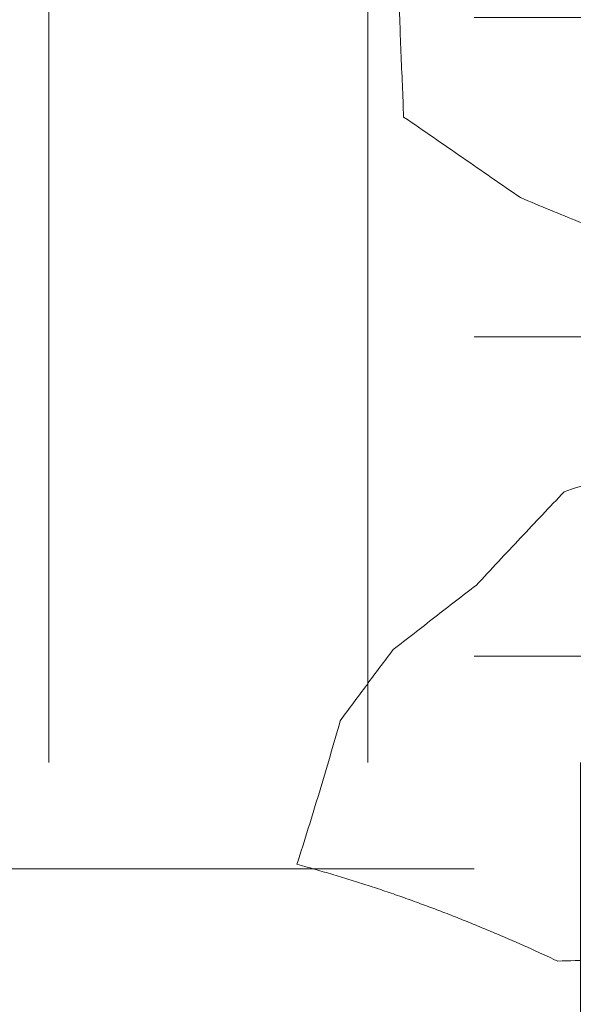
# Model space of a CAD drawing. Header units: millimetres. Extents: x 853417 to 929373, y -433185 to -369260.
# Tile 41 of 228: x 868616 to 869029, y -424711 to -423977. Entities that reach past the tile are written whole.
import ezdxf

# ---------------------------------------------------------------- set-up
doc = ezdxf.new("R2010")
doc.units = ezdxf.units.MM
doc.layers.add('I-FURN', color=7, linetype='Continuous', lineweight=9)
doc.layers.add('KOKO-FLOR-PATT', color=7, linetype='Continuous', lineweight=9)

# ---------------------------------------------------------------- blocks, each defined once
blk = doc.blocks.new('Furniture_Interior-Artwork-Decoration_Gotessons_Areca-Palm  - Default-V5-1 korrus_SA_kunstihanke plaan')
at = {"layer": 'I-FURN'}
for points, knots in [([(-266.57, 544.12), (-269.77, 535.58), (-274.63, 522.97), (-281.29, 506.44), (-286.38, 494.19), (-291.65, 481.99), (-297.11, 469.85), (-302.68, 457.84), (-308.27, 446.04), (-313.95, 434.4), (-319.78, 422.86), (-325.7, 411.47), (-333.61, 396.52), (-343.55, 378.21), (-351.74, 363.84), (-355.89, 356.71)], [0, 0, 0, 0, 0.125, 0.1875, 0.25, 0.3125, 0.375, 0.4375, 0.5, 0.5625, 0.625, 0.6875, 0.75, 0.875, 1, 1, 1, 1]), ([(-113.56, 458.26), (-117.64, 461.96), (-125.8, 469.36), (-142.12, 484.02), (-154.47, 495.01), (-162.79, 502.36)], [0, 0, 0, 0, 0.25, 0.5, 1, 1, 1, 1]), ([(-355.89, 356.71), (-356.92, 339.24), (-358.62, 313.54), (-361.14, 284.16), (-362.75, 267.55), (-364.01, 255.22), (-365.37, 242.96), (-367.34, 226.66), (-369.85, 206.57), (-372.67, 182.97), (-374.52, 167.31), (-375.42, 159.46)], [0, 0, 0, 0, 0.25, 0.375, 0.4375, 0.5, 0.5625, 0.625, 0.75, 0.875, 1, 1, 1, 1]), ([(213.85, 333.61), (206.24, 319.61), (195.25, 298.6), (181.83, 270.81), (175.55, 257.07), (172.54, 250.23)], [0, 0, 0, 0, 0.5, 0.75, 1, 1, 1, 1])]:
    blk.add_open_spline(points, degree=3, knots=knots, dxfattribs=at)
for points in [[(-162.79, 502.36), (-171.35, 505.64), (-188.5, 512.31), (-214.4, 522.59), (-240.6, 533.25), (-257.9, 540.47), (-266.57, 544.12)], [(-71.31, 392.29), (-74.78, 397.78), (-81.75, 408.74), (-92.27, 425.2), (-102.87, 441.69), (-109.99, 452.73), (-113.56, 458.26)], [(281.39, 415.07), (275.73, 408.09), (264.42, 394.26), (247.39, 373.89), (230.4, 353.63), (219.33, 340.27), (213.85, 333.61)], [(379.8, 410.23), (371.33, 410.6), (354.55, 411.35), (329.87, 412.85), (305.34, 413.76), (289.35, 414.64), (281.39, 415.07)], [(-7.65, 320.64), (-12.85, 326.55), (-23.26, 338.35), (-39, 356.13), (-55.09, 374.2), (-65.88, 386.24), (-71.31, 392.29)], [(11.56, 231.95), (10.21, 239.01), (7.37, 253.31), (2.78, 275.36), (-2.21, 297.83), (-5.79, 313), (-7.65, 320.64)]]:
    blk.add_open_spline(points, degree=3, dxfattribs=at)

msp = doc.modelspace()

# ---------------------------------------------------------------- hatches: boundary and pattern name
at = {"layer": 'KOKO-FLOR-PATT', "true_color": 0x800000}
h = msp.add_hatch(dxfattribs=at)
h.set_pattern_fill('FP_23', color=16, style=0, pattern_type=2)
h.set_pattern_definition([(0, (463824.66, -1284242.16), (635, 635), [635, -635]), (0, (463824.66, -1284004.04), (635, 635), [635, -635]), (0, (463824.66, -1283765.9), (635, 635), [635, -635]), (90, (463904.03, -1283686.54), (-635, 635), [635, -635]), (90, (464142.16, -1283686.54), (-635, 635), [635, -635]), (90, (464380.3, -1283686.54), (-635, 635), [635, -635])])
h.paths.add_polyline_path([(866952.05, -424862.24), (871015.09, -424731.95), (870986.83, -423768.59), (870971.81, -423768.01), (870942.52, -422769.46), (870835.51, -422770.6), (870829.32, -422559.69), (870849.96, -422557.09), (870890.25, -422555.9), (870890.25, -422539.9), (870931.75, -422538.68), (870933.04, -422527.64), (870935.41, -422527.19), (870935.31, -422523.57), (870927.36, -422524.92), (870927.67, -422535.8), (870889.68, -422536.91), (870862.71, -421605.3), (870900.35, -421604.2), (870901.47, -421616.17), (870908.67, -421615.52), (870908.57, -421611.96), (870904.57, -421612.08), (870902.96, -421601.12), (870862.28, -421602.31), (870861.81, -421586.32), (870800.76, -421586.11), (870794.49, -421373.4), (866845.41, -421498.61), (866934.13, -424296.97)], flags=0)
h.paths.add_polyline_path([(870352.78, -424643.66), (870349.83, -424640.9), (870352.88, -424638.8), (870352.8, -424642.66)], flags=0)
h.paths.add_polyline_path([(870352.99, -424643.66), (870353.01, -424642.66), (870355.87, -424638.8), (870356.65, -424643.6)], flags=0)
h.paths.add_polyline_path([(870345.4, -424641.18), (870350.92, -424633.48), (870349, -424642.84)], flags=0)
h.paths.add_polyline_path([(870342.23, -424638.8), (870337.79, -424627.57), (870334.41, -424624.78), (870331.43, -424623.78), (870341.43, -424637.69)], flags=0)
h.paths.add_polyline_path([(870799.8, -424151.27), (870784.13, -424141.44), (870786.55, -424144.27), (870799.54, -424151.13)], flags=0)
h.paths.add_polyline_path([(870356.65, -424643.6), (870357.05, -424633.39), (870363.85, -424622.01), (870345.17, -424628.36), (870348.87, -424632.82), (870345.02, -424640.9), (870300.71, -424605.1), (869883.33, -424266.27), (869887.11, -424256.43), (869917.98, -424266.27), (869897.06, -424216.39), (869896.41, -424212.88), (869898.46, -424196.9), (869900.35, -424190.66), (870324.57, -423738.66), (870335.43, -423734.66), (870346.5, -423733.33), (870357.85, -423734.69), (870411.49, -423756.15), (870423.62, -423764.2), (870435.83, -423776.69), (870647.12, -424052.51), (870737.88, -424098.87), (870411.49, -423745.18), (870409.06, -423754.09), (870401.15, -423747.99), (870389.31, -423721.14), (870398.94, -423716.89), (870801.22, -424154.85), (870793.19, -424158.8), (870789.32, -424155.56), (870784.13, -424175.42), (870795.5, -424166.39), (870805.31, -424166.4), (870803.26, -424172.71), (870779.64, -424191.74), (870770.96, -424228.13), (870417.11, -424605.16), (870380.74, -424616.94), (870360.4, -424642.66), (870357.05, -424643.5)], flags=0)
h.paths.add_polyline_path([(870286.01, -424580.33), (870233.99, -424492.69), (869932.11, -424287.89), (869921.54, -424274.91), (869913.74, -424278.11), (870282.64, -424577.59)], flags=0)
h.paths.add_polyline_path([(870804.26, -424157.77), (870797.87, -424157.77), (870803.26, -424155.92)], flags=0)
h.paths.add_polyline_path([(870805.32, -424161.49), (870799.8, -424160.01), (870804.81, -424159.68)], flags=0)
h.paths.add_polyline_path([(870805.51, -424165.36), (870799.8, -424163.1), (870805.32, -424161.49)], flags=0)
h.paths.add_polyline_path([(867629.34, -423986.66), (867610.93, -423428.16), (868064.5, -423413.21), (868082.91, -423971.71)], flags=0)
h.paths.add_polyline_path([(870833.96, -422581.57), (870849.96, -422581.1), (870849.78, -422575.1), (870833.79, -422575.57), (870833.96, -422581.33)], flags=0)
h.paths.add_polyline_path([(870924.5, -422564.3), (870936.46, -422562.81), (870936.32, -422557.95), (870924.32, -422558.31), (870924.49, -422564.07)], flags=0)
h.paths.add_polyline_path([(870859.26, -422434.35), (870851.67, -422430.18), (870841.42, -422418.32), (870844.83, -422413.09), (870840.65, -422413.01), (870839.38, -422329.12), (870856.19, -422328.96), (870857.42, -422412.72), (870849.65, -422413.01), (870853.72, -422422.08), (870863.02, -422423.32), (870863.9, -422417.81), (870883.41, -422419.28), (870883.71, -422432.82), (870863.25, -422431.39), (870861.61, -422430.5), (870859.88, -422433.34)], flags=0)
h.paths.add_polyline_path([(870853.72, -422422.08), (870854.34, -422413.01), (870862.9, -422421.15), (870858.4, -422421.61)], flags=0)
h.paths.add_polyline_path([(870844.83, -422328.96), (870838.45, -422325.06), (870839.46, -422321.09), (870844.78, -422328.89)], flags=0)
h.paths.add_polyline_path([(870847.15, -422328.89), (870840.83, -422319.53), (870854.48, -422307.22), (870859.92, -422310.93), (870870.28, -422312.79), (870870.35, -422319.62), (870859.92, -422317.75), (870858.33, -422316.11), (870849.62, -422322.4), (870847.18, -422328.82)], flags=0)
h.paths.add_polyline_path([(870851.65, -422328.76), (870851.65, -422319.57), (870858.33, -422321.76), (870851.71, -422328.7)], flags=0)
h.paths.add_polyline_path([(867023.19, -421999.34), (867009.2, -421558.06), (868208.78, -421520.03), (868222.77, -421961.31), (867350.43, -421988.96)], flags=0)
h.paths.add_polyline_path([(870895.68, -421581.93), (870907.67, -421581.46), (870907.5, -421575.58), (870895.51, -421575.93), (870895.68, -421581.69)], flags=0)
h.paths.add_polyline_path([(870804.29, -421570), (870820.29, -421569.53), (870820.11, -421563.53), (870804.12, -421564)], flags=0)

# ---------------------------------------------------------------- block references
at = {"layer": 'I-FURN', "rotation": 95.12458629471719}
msp.add_blockref('Furniture_Interior-Artwork-Decoration_Gotessons_Areca-Palm  - Default-V5-1 korrus_SA_kunstihanke plaan', (869341.21, -424292.72), dxfattribs=at)

doc.saveas('drawing.dxf')
